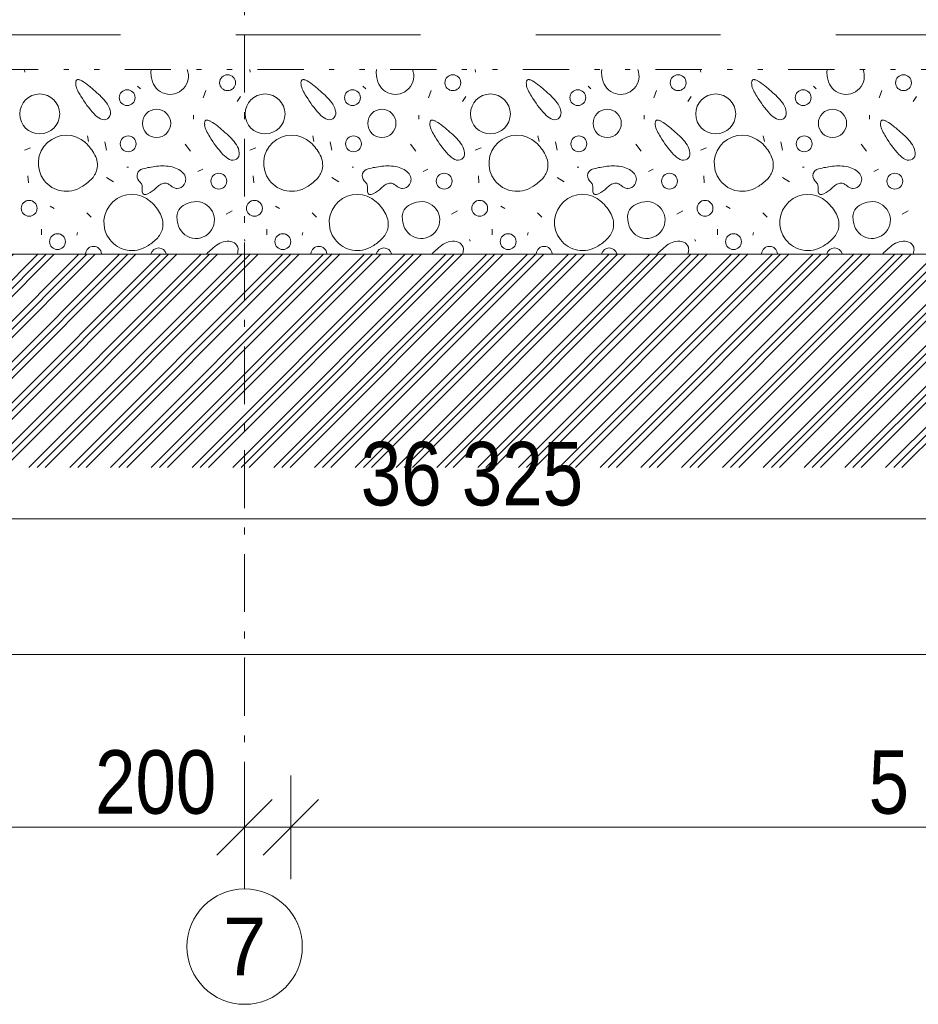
# Model space of a CAD drawing. Header units: millimetres. Extents: x -479461597 to -478645968, y -1101060132 to -1100898045.
# Tile 103 of 145: x -478975559 to -478971665, y -1101059971 to -1101055706. Entities that reach past the tile are written whole.
import ezdxf
from ezdxf.enums import TextEntityAlignment as Align

# ---------------------------------------------------------------- set-up
doc = ezdxf.new("R2010")
doc.units = ezdxf.units.MM
doc.header["$MEASUREMENT"] = 0
for name, pattern in [('Wipeout_Contour', [1000, 0, -1000]), ('Čerchovaná M', [450, 250, -85, 30, -85]), ('Čerchovaná se dvěma tečkami', [575, 200, -110, 22.5, -110, 22.5, -110]), ('Čárkovaná L', [1300, 800, -500])]:
    doc.linetypes.add(name, pattern=pattern)
for name, color, linetype in [('Bourané_2D prvky - vyplně', 7, 'Continuous'), ('Konstrukční síť', 7, 'Continuous'), ('Kóty - SP', 7, 'Continuous')]:
    doc.layers.add(name, color=color, linetype=linetype)
for name, color, linetype, lineweight, true_color in [('Bourané_2D prvky - vyplně_Pero_č.__40', 7, 'Continuous', 13, 0xc9ca94), ('Bourané_Konstrukce - základy výkop_Pero_č.__109', 7, 'Continuous', 13, 0x6da3d7), ('Konstrukční síť_Pero_č.__81', 7, 'Continuous', 13, 0xa8a8a8), ('Kóty - SP_Pero_č.__25', 7, 'Continuous', 13, 0x1a4f6e), ('Kóty - SP_Pero_č.__45', 7, 'Continuous', 13, 0x1a4f6e), ('Kóty - SP_Pero_č.__85', 7, 'Continuous', 13, 0x1a4f6e), ('Situace - terén HTU_Pero_č.__186', 7, 'Continuous', 20, 0x7b0011)]:
    doc.layers.add(name, color=color, linetype=linetype, lineweight=lineweight, true_color=true_color)
doc.layers.add('Konstrukce - základy podsyp_Pero_č.__96', color=124, linetype='Continuous', lineweight=13)
doc.layers.add('Konstrukční síť_Pero_č.__183', color=7, linetype='Continuous', lineweight=20)
doc.styles.add('GENERATED_STYLE_5', font='txt')
doc.styles.add('GENERATED_STYLE_7', font='txt')
doc.dimstyles.new('GENERATED_STYLE__1', dxfattribs={"dimtxt": 275, "dimasz": 228, "dimexe": 0.18, "dimexo": 400, "dimgap": 0.09, "dimtad": 1, "dimtih": 1, "dimtoh": 1, "dimdec": 0, "dimzin": 0, "dimdsep": 46, "dimtxsty": 'GENERATED_STYLE_5', "dimblk": 'ARROWHEAD_6', "dimblk1": 'ARROWHEAD_6', "dimblk2": 'ARROWHEAD_6', "dimcen": 0.09, "dimclrd": 256, "dimclre": 256, "dimclrt": 256, "dimazin": 0, "dimtfac": 1, "dimtdec": 4, "dimtmove": 0, "dimatfit": 3, "dimfxl": 1, "dimtolj": 1, "dimtzin": 0, "dimarcsym": 0})
doc.dimstyles.new('GENERATED_STYLE__5', dxfattribs={"dimtxt": 275, "dimasz": 228, "dimexe": 0.18, "dimexo": 0.0625, "dimgap": 0.09, "dimtad": 1, "dimtih": 1, "dimtoh": 1, "dimdec": 0, "dimzin": 0, "dimdsep": 46, "dimtxsty": 'GENERATED_STYLE_5', "dimblk": 'ARROWHEAD_6', "dimblk1": 'ARROWHEAD_6', "dimblk2": 'ARROWHEAD_6', "dimcen": 0.09, "dimclrd": 256, "dimclre": 256, "dimclrt": 256, "dimazin": 0, "dimtfac": 1, "dimtdec": 4, "dimtmove": 0, "dimatfit": 3, "dimfxl": 1, "dimtolj": 1, "dimtzin": 0, "dimarcsym": 0})

# ---------------------------------------------------------------- blocks, each defined once
blk = doc.blocks.new('*X114', base_point=(-479016584.6, -1101055471.5))
at = {"layer": 'Bourané_2D prvky - vyplně_Pero_č.__40', "color": 9, "linetype": 'Continuous', "lineweight": 13, "true_color": 0xc9ca94}
for p, q in [((-478975537.4, -1101055933.3), (-478975538.9, -1101055921.5)), ((-478974561.1, -1101055933.3), (-478974562.5, -1101055921.5)), ((-478973584.7, -1101055933.3), (-478973586.2, -1101055921.5)), ((-478972608.4, -1101055933.3), (-478972609.9, -1101055921.5)), ((-478975048.1, -1101055994.2), (-478975036.3, -1101056006)), ((-478974752.1, -1101056013.1), (-478974763.9, -1101056043.9)), ((-478974071.8, -1101055994.2), (-478974060, -1101056006)), ((-478973775.8, -1101056013.1), (-478973787.6, -1101056043.9)), ((-478973095.5, -1101055994.2), (-478973083.7, -1101056006)), ((-478972799.4, -1101056013.1), (-478972811.3, -1101056043.9)), ((-478972119.2, -1101055994.2), (-478972107.3, -1101056006)), ((-478971823.1, -1101056013.1), (-478971835, -1101056043.9)), ((-478974617.1, -1101056060.5), (-478974602.8, -1101056039.2)), ((-478973640.7, -1101056060.5), (-478973626.5, -1101056039.2)), ((-478972664.4, -1101056060.5), (-478972650.2, -1101056039.2)), ((-478971688.1, -1101056060.5), (-478971673.9, -1101056039.2)), ((-478974806.5, -1101056119.7), (-478974806.5, -1101056136.3)), ((-478973830.2, -1101056119.7), (-478973830.2, -1101056136.3)), ((-478972853.9, -1101056119.7), (-478972853.9, -1101056136.3)), ((-478971877.6, -1101056119.7), (-478971877.6, -1101056136.3)), ((-478975266.1, -1101056209.7), (-478975261.3, -1101056233.4)), ((-478975190.3, -1101056235.8), (-478975183.2, -1101056271.3)), ((-478974289.7, -1101056209.7), (-478974285, -1101056233.4)), ((-478974213.9, -1101056235.8), (-478974206.8, -1101056271.3)), ((-478973313.4, -1101056209.7), (-478973308.7, -1101056233.4)), ((-478973237.6, -1101056235.8), (-478973230.5, -1101056271.3)), ((-478972337.1, -1101056209.7), (-478972332.4, -1101056233.4)), ((-478972261.3, -1101056235.8), (-478972254.2, -1101056271.3)), ((-478975512.4, -1101056261.8), (-478975538.4, -1101056271.3)), ((-478974818.4, -1101056276), (-478974842.1, -1101056245.2)), ((-478974536.1, -1101056261.8), (-478974562.1, -1101056271.3)), ((-478973842.1, -1101056276), (-478973865.8, -1101056245.2)), ((-478973559.7, -1101056261.8), (-478973585.8, -1101056271.3)), ((-478972865.8, -1101056276), (-478972889.4, -1101056245.2)), ((-478972583.4, -1101056261.8), (-478972609.5, -1101056271.3)), ((-478971889.4, -1101056276), (-478971913.1, -1101056245.2)), ((-478975095.5, -1101056344.7), (-478975088.4, -1101056344.7)), ((-478974787.6, -1101056363.7), (-478974766.3, -1101056354.2)), ((-478974119.2, -1101056344.7), (-478974112.1, -1101056344.7)), ((-478973811.3, -1101056363.7), (-478973790, -1101056354.2)), ((-478973142.9, -1101056344.7), (-478973135.8, -1101056344.7)), ((-478972835, -1101056363.7), (-478972813.6, -1101056354.2)), ((-478972166.6, -1101056344.7), (-478972159.5, -1101056344.7)), ((-478971858.6, -1101056363.7), (-478971837.3, -1101056354.2)), ((-478975524, -1101056382.3), (-478975521.6, -1101056413.1)), ((-478975183.5, -1101056389.1), (-478975152.7, -1101056408)), ((-478974547.7, -1101056382.3), (-478974545.3, -1101056413.1)), ((-478974207.1, -1101056389.1), (-478974176.3, -1101056408)), ((-478973571.4, -1101056382.3), (-478973569, -1101056413.1)), ((-478973230.8, -1101056389.1), (-478973200, -1101056408)), ((-478972595.1, -1101056382.3), (-478972592.7, -1101056413.1)), ((-478972254.5, -1101056389.1), (-478972223.7, -1101056408)), ((-478975426.5, -1101056513.4), (-478975409.7, -1101056524.1)), ((-478974638, -1101056533.7), (-478974664, -1101056547.9)), ((-478974450.1, -1101056513.4), (-478974433.4, -1101056524.1)), ((-478973661.7, -1101056533.7), (-478973687.7, -1101056547.9)), ((-478973473.8, -1101056513.4), (-478973457.1, -1101056524.1)), ((-478972685.3, -1101056533.7), (-478972711.4, -1101056547.9)), ((-478972497.5, -1101056513.4), (-478972480.7, -1101056524.1)), ((-478971709, -1101056533.7), (-478971735.1, -1101056547.9)), ((-478975268.4, -1101056542.8), (-478975249.5, -1101056561.7)), ((-478974292.1, -1101056542.8), (-478974273.2, -1101056561.7)), ((-478973315.8, -1101056542.8), (-478973296.8, -1101056561.7)), ((-478972339.5, -1101056542.8), (-478972320.5, -1101056561.7)), ((-478975465, -1101056637.5), (-478975465, -1101056613.8)), ((-478974488.7, -1101056637.5), (-478974488.7, -1101056613.8)), ((-478973512.4, -1101056637.5), (-478973512.4, -1101056613.8)), ((-478972536.1, -1101056637.5), (-478972536.1, -1101056613.8)), ((-478975311.1, -1101056639.9), (-478975308.7, -1101056628.1)), ((-478974583.4, -1101056666), (-478974585.8, -1101056658.9)), ((-478974334.7, -1101056639.9), (-478974332.4, -1101056628.1)), ((-478973607.1, -1101056666), (-478973609.5, -1101056658.9)), ((-478973358.4, -1101056639.9), (-478973356.1, -1101056628.1)), ((-478972630.8, -1101056666), (-478972633.2, -1101056658.9)), ((-478972382.1, -1101056639.9), (-478972379.7, -1101056628.1))]:
    blk.add_line(p, q, dxfattribs=at)
for centre, radius in [((-478974658.4, -1101055979.2), 34.3), ((-478973682.1, -1101055979.2), 34.3), ((-478972705.7, -1101055979.2), 34.3), ((-478971729.4, -1101055979.2), 34.3), ((-478975472.2, -1101056114.2), 86.5), ((-478975093.3, -1101056043.7), 34.3), ((-478974495.9, -1101056114.2), 86.5), ((-478974117, -1101056043.7), 34.3), ((-478973519.5, -1101056114.2), 86.5), ((-478973140.7, -1101056043.7), 34.3), ((-478972543.2, -1101056114.2), 86.5), ((-478972164.4, -1101056043.7), 34.3), ((-478974966.2, -1101056155.2), 61.2), ((-478973989.9, -1101056155.2), 61.2), ((-478973013.5, -1101056155.2), 61.2), ((-478972037.2, -1101056155.2), 61.2), ((-478975089.2, -1101056244), 34.3), ((-478974112.9, -1101056244), 34.3), ((-478973136.5, -1101056244), 34.3), ((-478972160.2, -1101056244), 34.3), ((-478974696.2, -1101056405.7), 34.3), ((-478973719.9, -1101056405.7), 34.3), ((-478972743.5, -1101056405.7), 34.3), ((-478971767.2, -1101056405.7), 34.3), ((-478975518.4, -1101056523.1), 34.3), ((-478974542.1, -1101056523.1), 34.3), ((-478973565.8, -1101056523.1), 34.3), ((-478972589.5, -1101056523.1), 34.3), ((-478975395.2, -1101056667.4), 34.3), ((-478974418.9, -1101056667.4), 34.3), ((-478973442.6, -1101056667.4), 34.3), ((-478972466.3, -1101056667.4), 34.3)]:
    blk.add_circle(centre, radius, dxfattribs=at)
for centre, radius, start, end in [((-478974930.1, -1101055935.3), 60.4, 166.8265, 183.2347), ((-478974850.7, -1101055930.8), 140, 183.2095, 193.7302), ((-478974908, -1101055949.6), 79.9, 190.4282, 20.57), ((-478973953.8, -1101055935.3), 60.4, 166.8265, 183.2347), ((-478973874.3, -1101055930.8), 140, 183.2095, 193.7302), ((-478973931.7, -1101055949.6), 79.9, 190.4282, 20.57), ((-478972977.5, -1101055935.3), 60.4, 166.8265, 183.2347), ((-478972898, -1101055930.8), 140, 183.2095, 193.7302), ((-478972955.4, -1101055949.6), 79.9, 190.4282, 20.57), ((-478972001.2, -1101055935.3), 60.4, 166.8265, 183.2347), ((-478971921.7, -1101055930.8), 140, 183.2095, 193.7302), ((-478971979.1, -1101055949.6), 79.9, 190.4282, 20.57), ((-478975281.5, -1101055981), 35.1, 166.9916, 187.7906), ((-478975236.7, -1101055976.7), 80.1, 186.4296, 206.157), ((-478975303.7, -1101055976.1), 12.4, 144.5812, 165.7924), ((-478975307.2, -1101055973.7), 8.15, 116.4425, 143.7464), ((-478975306.7, -1101055975.3), 9.77, 91.5878, 115.1953), ((-478975306.4, -1101055983.4), 17.9, 76.2622, 91.634), ((-478975314, -1101056011.8), 47.3, 60.0923, 75.5611), ((-478975391.6, -1101056147.8), 203.9, 49.777, 60.2392), ((-478974305.2, -1101055981), 35.1, 166.9916, 187.7906), ((-478974260.4, -1101055976.7), 80.1, 186.4296, 206.157), ((-478974327.3, -1101055976.1), 12.4, 144.5812, 165.7924), ((-478974330.9, -1101055973.7), 8.15, 116.4425, 143.7464), ((-478974330.4, -1101055975.3), 9.77, 91.5878, 115.1953), ((-478974330.1, -1101055983.4), 17.9, 76.2622, 91.634), ((-478974337.7, -1101056011.8), 47.3, 60.0923, 75.5611), ((-478974415.3, -1101056147.8), 203.9, 49.777, 60.2392), ((-478973328.9, -1101055981), 35.1, 166.9916, 187.7906), ((-478973284.1, -1101055976.7), 80.1, 186.4296, 206.157), ((-478973351, -1101055976.1), 12.4, 144.5812, 165.7924), ((-478973354.6, -1101055973.7), 8.15, 116.4425, 143.7464), ((-478973354, -1101055975.3), 9.77, 91.5878, 115.1953), ((-478973353.8, -1101055983.4), 17.9, 76.2622, 91.634), ((-478973361.3, -1101056011.8), 47.3, 60.0923, 75.5611), ((-478973439, -1101056147.8), 203.9, 49.777, 60.2392), ((-478972352.6, -1101055981), 35.1, 166.9916, 187.7906), ((-478972307.7, -1101055976.7), 80.1, 186.4296, 206.157), ((-478972374.7, -1101055976.1), 12.4, 144.5812, 165.7924), ((-478972378.3, -1101055973.7), 8.15, 116.4425, 143.7464), ((-478972377.7, -1101055975.3), 9.77, 91.5878, 115.1953), ((-478972377.5, -1101055983.4), 17.9, 76.2622, 91.634), ((-478972385, -1101056011.8), 47.3, 60.0923, 75.5611), ((-478972462.7, -1101056147.8), 203.9, 49.777, 60.2392), ((-478975102.3, -1101055910), 230.1, 206.3304, 213.6244), ((-478975847.3, -1101056713.5), 930.2, 47.9748, 50.8493), ((-478975365.7, -1101056198), 225.2, 33.8343, 51.1866), ((-478974126, -1101055910), 230.1, 206.3304, 213.6244), ((-478974870.9, -1101056713.5), 930.2, 47.9748, 50.8493), ((-478974389.4, -1101056198), 225.2, 33.8343, 51.1866), ((-478973149.7, -1101055910), 230.1, 206.3304, 213.6244), ((-478973894.6, -1101056713.5), 930.2, 47.9748, 50.8493), ((-478973413, -1101056198), 225.2, 33.8343, 51.1866), ((-478972173.4, -1101055910), 230.1, 206.3304, 213.6244), ((-478972918.3, -1101056713.5), 930.2, 47.9748, 50.8493), ((-478972436.7, -1101056198), 225.2, 33.8343, 51.1866), ((-478974905.5, -1101055809.4), 450.4, 210.4057, 222.5965), ((-478973929.1, -1101055809.4), 450.4, 210.4057, 222.5965), ((-478972952.8, -1101055809.4), 450.4, 210.4057, 222.5965), ((-478971976.5, -1101055809.4), 450.4, 210.4057, 222.5965), ((-478975163.7, -1101056047.4), 99.3, 222.3712, 243.0633), ((-478975245.6, -1101056116), 79.8, 6.3813, 32.9796), ((-478975196, -1101056110.7), 30, 305.4921, 6.9034), ((-478974187.3, -1101056047.4), 99.3, 222.3712, 243.0633), ((-478974269.3, -1101056116), 79.8, 6.3813, 32.9796), ((-478974219.7, -1101056110.7), 30, 305.4921, 6.9034), ((-478973211, -1101056047.4), 99.3, 222.3712, 243.0633), ((-478973292.9, -1101056116), 79.8, 6.3813, 32.9796), ((-478973243.4, -1101056110.7), 30, 305.4921, 6.9034), ((-478972234.7, -1101056047.4), 99.3, 222.3712, 243.0633), ((-478972316.6, -1101056116), 79.8, 6.3813, 32.9796), ((-478972267.1, -1101056110.7), 30, 305.4921, 6.9034), ((-478975194.3, -1101056108.2), 31.2, 242.6052, 300.2402), ((-478974722.9, -1101056156.5), 35.1, 166.9916, 187.7906), ((-478974745, -1101056151.7), 12.4, 144.5812, 165.7924), ((-478974748.6, -1101056149.3), 8.15, 116.4425, 143.7464), ((-478974748.1, -1101056150.8), 9.77, 91.5878, 115.1953), ((-478974747.8, -1101056158.9), 17.9, 76.2622, 91.634), ((-478974755.4, -1101056187.3), 47.3, 60.0923, 75.5611), ((-478974833, -1101056323.4), 203.9, 49.777, 60.2392), ((-478974218, -1101056108.2), 31.2, 242.6052, 300.2402), ((-478973746.6, -1101056156.5), 35.1, 166.9916, 187.7906), ((-478973768.7, -1101056151.7), 12.4, 144.5812, 165.7924), ((-478973772.3, -1101056149.3), 8.15, 116.4425, 143.7464), ((-478973771.7, -1101056150.8), 9.77, 91.5878, 115.1953), ((-478973771.5, -1101056158.9), 17.9, 76.2622, 91.634), ((-478973779, -1101056187.3), 47.3, 60.0923, 75.5611), ((-478973856.7, -1101056323.4), 203.9, 49.777, 60.2392), ((-478973241.7, -1101056108.2), 31.2, 242.6052, 300.2402), ((-478972770.3, -1101056156.5), 35.1, 166.9916, 187.7906), ((-478972792.4, -1101056151.7), 12.4, 144.5812, 165.7924), ((-478972796, -1101056149.3), 8.15, 116.4425, 143.7464), ((-478972795.4, -1101056150.8), 9.77, 91.5878, 115.1953), ((-478972795.2, -1101056158.9), 17.9, 76.2622, 91.634), ((-478972802.7, -1101056187.3), 47.3, 60.0923, 75.5611), ((-478972880.4, -1101056323.4), 203.9, 49.777, 60.2392), ((-478972265.4, -1101056108.2), 31.2, 242.6052, 300.2402), ((-478971793.9, -1101056156.5), 35.1, 166.9916, 187.7906), ((-478971816.1, -1101056151.7), 12.4, 144.5812, 165.7924), ((-478971819.6, -1101056149.3), 8.15, 116.4425, 143.7464), ((-478971819.1, -1101056150.8), 9.77, 91.5878, 115.1953), ((-478971818.9, -1101056158.9), 17.9, 76.2622, 91.634), ((-478971826.4, -1101056187.3), 47.3, 60.0923, 75.5611), ((-478971904, -1101056323.4), 203.9, 49.777, 60.2392), ((-478974678.1, -1101056152.3), 80.1, 186.4296, 206.157), ((-478974543.7, -1101056085.5), 230.1, 206.3304, 213.6244), ((-478975288.6, -1101056889), 930.2, 47.9748, 50.8493), ((-478974807.1, -1101056373.5), 225.2, 33.8343, 51.1866), ((-478973701.8, -1101056152.3), 80.1, 186.4296, 206.157), ((-478973567.4, -1101056085.5), 230.1, 206.3304, 213.6244), ((-478974312.3, -1101056889), 930.2, 47.9748, 50.8493), ((-478973830.7, -1101056373.5), 225.2, 33.8343, 51.1866), ((-478972725.4, -1101056152.3), 80.1, 186.4296, 206.157), ((-478972591.1, -1101056085.5), 230.1, 206.3304, 213.6244), ((-478973336, -1101056889), 930.2, 47.9748, 50.8493), ((-478972854.4, -1101056373.5), 225.2, 33.8343, 51.1866), ((-478971749.1, -1101056152.3), 80.1, 186.4296, 206.157), ((-478971614.7, -1101056085.5), 230.1, 206.3304, 213.6244), ((-478972359.7, -1101056889), 930.2, 47.9748, 50.8493), ((-478971878.1, -1101056373.5), 225.2, 33.8343, 51.1866), ((-478975357, -1101056328), 121.6, 47.4454, 302.6151), ((-478975411.2, -1101056386), 201, 27.7394, 47.2569), ((-478974346.8, -1101055985), 450.4, 210.4057, 222.5965), ((-478974380.7, -1101056328), 121.6, 47.4454, 302.6151), ((-478974434.9, -1101056386), 201, 27.7394, 47.2569), ((-478973370.5, -1101055985), 450.4, 210.4057, 222.5965), ((-478973404.4, -1101056328), 121.6, 47.4454, 302.6151), ((-478973458.5, -1101056386), 201, 27.7394, 47.2569), ((-478972394.2, -1101055985), 450.4, 210.4057, 222.5965), ((-478972428.1, -1101056328), 121.6, 47.4454, 302.6151), ((-478972482.2, -1101056386), 201, 27.7394, 47.2569), ((-478971417.9, -1101055985), 450.4, 210.4057, 222.5965), ((-478974686.9, -1101056291.6), 79.8, 6.3813, 32.9796), ((-478974637.4, -1101056286.3), 30, 305.4921, 6.9034), ((-478973710.6, -1101056291.6), 79.8, 6.3813, 32.9796), ((-478973661.1, -1101056286.3), 30, 305.4921, 6.9034), ((-478972734.3, -1101056291.6), 79.8, 6.3813, 32.9796), ((-478972684.8, -1101056286.3), 30, 305.4921, 6.9034), ((-478971758, -1101056291.6), 79.8, 6.3813, 32.9796), ((-478971708.5, -1101056286.3), 30, 305.4921, 6.9034), ((-478975315.1, -1101056335.7), 92.5, 347.7666, 27.8507), ((-478974605, -1101056222.9), 99.3, 222.3712, 243.0633), ((-478974635.7, -1101056283.8), 31.2, 242.6052, 300.2402), ((-478974338.8, -1101056335.7), 92.5, 347.7666, 27.8507), ((-478973628.7, -1101056222.9), 99.3, 222.3712, 243.0633), ((-478973659.4, -1101056283.8), 31.2, 242.6052, 300.2402), ((-478973362.5, -1101056335.7), 92.5, 347.7666, 27.8507), ((-478972652.4, -1101056222.9), 99.3, 222.3712, 243.0633), ((-478972683.1, -1101056283.8), 31.2, 242.6052, 300.2402), ((-478972386.1, -1101056335.7), 92.5, 347.7666, 27.8507), ((-478971676.1, -1101056222.9), 99.3, 222.3712, 243.0633), ((-478971706.7, -1101056283.8), 31.2, 242.6052, 300.2402), ((-478975317.7, -1101056330.4), 96.3, 314.7779, 344.9961), ((-478975019.4, -1101056382.8), 31.5, 102.3324, 221.6658), ((-478974911.3, -1101056814.8), 476.8, 96.6259, 103.9434), ((-478974939.8, -1101056520.3), 181.1, 76.9848, 98.4191), ((-478974928.2, -1101056459.4), 119.2, 60.5831, 75.8236), ((-478974902.8, -1101056417), 69.8, 37.6475, 61.5974), ((-478974341.4, -1101056330.4), 96.3, 314.7779, 344.9961), ((-478974043.1, -1101056382.8), 31.5, 102.3324, 221.6658), ((-478973934.9, -1101056814.8), 476.8, 96.6259, 103.9434), ((-478973963.4, -1101056520.3), 181.1, 76.9848, 98.4191), ((-478973951.9, -1101056459.4), 119.2, 60.5831, 75.8236), ((-478973926.5, -1101056417), 69.8, 37.6475, 61.5974), ((-478973365.1, -1101056330.4), 96.3, 314.7779, 344.9961), ((-478973066.8, -1101056382.8), 31.5, 102.3324, 221.6658), ((-478972958.6, -1101056814.8), 476.8, 96.6259, 103.9434), ((-478972987.1, -1101056520.3), 181.1, 76.9848, 98.4191), ((-478972975.5, -1101056459.4), 119.2, 60.5831, 75.8236), ((-478972950.2, -1101056417), 69.8, 37.6475, 61.5974), ((-478972388.8, -1101056330.4), 96.3, 314.7779, 344.9961), ((-478972090.5, -1101056382.8), 31.5, 102.3324, 221.6658), ((-478971982.3, -1101056814.8), 476.8, 96.6259, 103.9434), ((-478972010.8, -1101056520.3), 181.1, 76.9848, 98.4191), ((-478971999.2, -1101056459.4), 119.2, 60.5831, 75.8236), ((-478971973.9, -1101056417), 69.8, 37.6475, 61.5974), ((-478975391, -1101056256.8), 200.1, 299.8029, 314.8134), ((-478975109.3, -1101056470.2), 93.8, 36.3442, 45.0506), ((-478974880.2, -1101056398.2), 40.4, 327.0376, 36.1209), ((-478974414.6, -1101056256.8), 200.1, 299.8029, 314.8134), ((-478974133, -1101056470.2), 93.8, 36.3442, 45.0506), ((-478973903.9, -1101056398.2), 40.4, 327.0376, 36.1209), ((-478973438.3, -1101056256.8), 200.1, 299.8029, 314.8134), ((-478973156.6, -1101056470.2), 93.8, 36.3442, 45.0506), ((-478972927.6, -1101056398.2), 40.4, 327.0376, 36.1209), ((-478972462, -1101056256.8), 200.1, 299.8029, 314.8134), ((-478972180.3, -1101056470.2), 93.8, 36.3442, 45.0506), ((-478971951.2, -1101056398.2), 40.4, 327.0376, 36.1209), ((-478975057.8, -1101056432.1), 29.8, 9.2485, 36.0448), ((-478974983.9, -1101056445.2), 45.1, 172.1101, 189.0874), ((-478975079.8, -1101056432.6), 51.7, 352.8034, 5.8388), ((-478975013.5, -1101056449.7), 15.1, 189.971, 219.9454), ((-478975058.6, -1101056344.4), 128.1, 295.4669, 314.5735), ((-478974860.6, -1101056550), 157.3, 125.1766, 133.3696), ((-478974928.1, -1101056453.4), 39.5, 96.3875, 125.8548), ((-478974930.8, -1101056445.6), 31.5, 62.2902, 93.1672), ((-478974959.5, -1101056498.6), 91.8, 52.6959, 61.7729), ((-478974841.9, -1101056343.4), 102.9, 232.9934, 240.456), ((-478974875.4, -1101056401.9), 35.6, 240.8322, 267.0065), ((-478974876.9, -1101056401.6), 35.8, 269.5174, 328.7918), ((-478974081.5, -1101056432.1), 29.8, 9.2485, 36.0448), ((-478974007.5, -1101056445.2), 45.1, 172.1101, 189.0874), ((-478974103.5, -1101056432.6), 51.7, 352.8034, 5.8388), ((-478974037.2, -1101056449.7), 15.1, 189.971, 219.9454), ((-478974082.3, -1101056344.4), 128.1, 295.4669, 314.5735), ((-478973884.3, -1101056550), 157.3, 125.1766, 133.3696), ((-478973951.8, -1101056453.4), 39.5, 96.3875, 125.8548), ((-478973954.4, -1101056445.6), 31.5, 62.2902, 93.1672), ((-478973983.2, -1101056498.6), 91.8, 52.6959, 61.7729), ((-478973865.6, -1101056343.4), 102.9, 232.9934, 240.456), ((-478973899, -1101056401.9), 35.6, 240.8322, 267.0065), ((-478973900.6, -1101056401.6), 35.8, 269.5174, 328.7918), ((-478973105.1, -1101056432.1), 29.8, 9.2485, 36.0448), ((-478973031.2, -1101056445.2), 45.1, 172.1101, 189.0874), ((-478973127.2, -1101056432.6), 51.7, 352.8034, 5.8388), ((-478973060.9, -1101056449.7), 15.1, 189.971, 219.9454), ((-478973105.9, -1101056344.4), 128.1, 295.4669, 314.5735), ((-478972908, -1101056550), 157.3, 125.1766, 133.3696), ((-478972975.5, -1101056453.4), 39.5, 96.3875, 125.8548), ((-478972978.1, -1101056445.6), 31.5, 62.2902, 93.1672), ((-478973006.9, -1101056498.6), 91.8, 52.6959, 61.7729), ((-478972889.3, -1101056343.4), 102.9, 232.9934, 240.456), ((-478972922.7, -1101056401.9), 35.6, 240.8322, 267.0065), ((-478972924.3, -1101056401.6), 35.8, 269.5174, 328.7918), ((-478972128.8, -1101056432.1), 29.8, 9.2485, 36.0448), ((-478972054.9, -1101056445.2), 45.1, 172.1101, 189.0874), ((-478972150.8, -1101056432.6), 51.7, 352.8034, 5.8388), ((-478972084.5, -1101056449.7), 15.1, 189.971, 219.9454), ((-478972129.6, -1101056344.4), 128.1, 295.4669, 314.5735), ((-478971931.7, -1101056550), 157.3, 125.1766, 133.3696), ((-478971999.1, -1101056453.4), 39.5, 96.3875, 125.8548), ((-478972001.8, -1101056445.6), 31.5, 62.2902, 93.1672), ((-478972030.5, -1101056498.6), 91.8, 52.6959, 61.7729), ((-478971913, -1101056343.4), 102.9, 232.9934, 240.456), ((-478971946.4, -1101056401.9), 35.6, 240.8322, 267.0065), ((-478971948, -1101056401.6), 35.8, 269.5174, 328.7918), ((-478975072.8, -1101056584.6), 121.6, 47.4454, 302.6151), ((-478975017.1, -1101056452.2), 10.8, 222.4728, 257.5463), ((-478975015.8, -1101056444.5), 18.5, 258.5237, 281.5295), ((-478975019.7, -1101056422.9), 40.5, 280.7953, 293.5363), ((-478975126.9, -1101056642.7), 201, 27.7394, 47.2569), ((-478974795.3, -1101056573.9), 79.9, 190.4282, 104.6294), ((-478974778.3, -1101056631.9), 140.5, 105.3821, 120.9077), ((-478974096.4, -1101056584.6), 121.6, 47.4454, 302.6151), ((-478974040.8, -1101056452.2), 10.8, 222.4728, 257.5463), ((-478974039.5, -1101056444.5), 18.5, 258.5237, 281.5295), ((-478974043.3, -1101056422.9), 40.5, 280.7953, 293.5363), ((-478974150.6, -1101056642.7), 201, 27.7394, 47.2569), ((-478973819, -1101056573.9), 79.9, 190.4282, 104.6294), ((-478973801.9, -1101056631.9), 140.5, 105.3821, 120.9077), ((-478973120.1, -1101056584.6), 121.6, 47.4454, 302.6151), ((-478973064.5, -1101056452.2), 10.8, 222.4728, 257.5463), ((-478973063.1, -1101056444.5), 18.5, 258.5237, 281.5295), ((-478973067, -1101056422.9), 40.5, 280.7953, 293.5363), ((-478973174.3, -1101056642.7), 201, 27.7394, 47.2569), ((-478972842.7, -1101056573.9), 79.9, 190.4282, 104.6294), ((-478972825.6, -1101056631.9), 140.5, 105.3821, 120.9077), ((-478972143.8, -1101056584.6), 121.6, 47.4454, 302.6151), ((-478972088.2, -1101056452.2), 10.8, 222.4728, 257.5463), ((-478972086.8, -1101056444.5), 18.5, 258.5237, 281.5295), ((-478972090.7, -1101056422.9), 40.5, 280.7953, 293.5363), ((-478972198, -1101056642.7), 201, 27.7394, 47.2569), ((-478971866.4, -1101056573.9), 79.9, 190.4282, 104.6294), ((-478971849.3, -1101056631.9), 140.5, 105.3821, 120.9077), ((-478974817.4, -1101056559.5), 60.4, 159.3574, 183.2347), ((-478974820.8, -1101056561.2), 57.9, 120.7918, 156.6671), ((-478973841.1, -1101056559.5), 60.4, 159.3574, 183.2347), ((-478973844.4, -1101056561.2), 57.9, 120.7918, 156.6671), ((-478972864.8, -1101056559.5), 60.4, 159.3574, 183.2347), ((-478972868.1, -1101056561.2), 57.9, 120.7918, 156.6671), ((-478971888.5, -1101056559.5), 60.4, 159.3574, 183.2347), ((-478971891.8, -1101056561.2), 57.9, 120.7918, 156.6671), ((-478975030.8, -1101056592.3), 92.5, 347.7666, 27.8507), ((-478974738, -1101056555.1), 140, 183.2095, 193.7302), ((-478974054.5, -1101056592.3), 92.5, 347.7666, 27.8507), ((-478973761.6, -1101056555.1), 140, 183.2095, 193.7302), ((-478973078.2, -1101056592.3), 92.5, 347.7666, 27.8507), ((-478972785.3, -1101056555.1), 140, 183.2095, 193.7302), ((-478972101.9, -1101056592.3), 92.5, 347.7666, 27.8507), ((-478971809, -1101056555.1), 140, 183.2095, 193.7302), ((-478975033.5, -1101056587), 96.3, 314.7779, 344.9961), ((-478974057.2, -1101056587), 96.3, 314.7779, 344.9961), ((-478973080.8, -1101056587), 96.3, 314.7779, 344.9961), ((-478972104.5, -1101056587), 96.3, 314.7779, 344.9961), ((-478975106.7, -1101056513.4), 200.1, 299.8029, 314.8134), ((-478974652.9, -1101056751.3), 86.5, 100.496, 122.8825), ((-478974657.6, -1101056725.7), 60.4, 68.6646, 100.5486), ((-478974130.4, -1101056513.4), 200.1, 299.8029, 314.8134), ((-478973676.6, -1101056751.3), 86.5, 100.496, 122.8825), ((-478973681.3, -1101056725.7), 60.4, 68.6646, 100.5486), ((-478973154.1, -1101056513.4), 200.1, 299.8029, 314.8134), ((-478972700.2, -1101056751.3), 86.5, 100.496, 122.8825), ((-478972704.9, -1101056725.7), 60.4, 68.6646, 100.5486), ((-478972177.7, -1101056513.4), 200.1, 299.8029, 314.8134), ((-478971723.9, -1101056751.3), 86.5, 100.496, 122.8825), ((-478971728.6, -1101056725.7), 60.4, 68.6646, 100.5486), ((-478975239.1, -1101056722.4), 34.3, 3.5573, 176.4505), ((-478974957.4, -1101056729.3), 34.3, 15.3966, 164.6112), ((-478974560.6, -1101056898.8), 259.5, 129.9016, 136.5088), ((-478974587.5, -1101056852.7), 207.1, 122.8427, 132.3696), ((-478974648.8, -1101056703.5), 36.5, 19.3509, 68.7902), ((-478974649, -1101056702.2), 36.2, 341.8983, 17.4009), ((-478974262.8, -1101056722.4), 34.3, 3.6693, 176.3386), ((-478973981.1, -1101056729.3), 34.3, 15.5125, 164.4953), ((-478973584.3, -1101056898.8), 259.5, 129.9016, 136.4884), ((-478973611.2, -1101056852.7), 207.1, 122.8427, 132.3696), ((-478973672.5, -1101056703.5), 36.5, 19.3509, 68.7902), ((-478973672.6, -1101056702.2), 36.2, 341.8983, 17.4009), ((-478973286.5, -1101056722.4), 34.3, 3.7812, 176.2267), ((-478973004.8, -1101056729.3), 34.3, 15.6285, 164.3794), ((-478972607.9, -1101056898.8), 259.5, 129.9016, 136.4681), ((-478972634.9, -1101056852.7), 207.1, 122.8427, 132.3696), ((-478972696.2, -1101056703.5), 36.5, 19.3509, 68.7902), ((-478972696.3, -1101056702.2), 36.2, 341.8983, 17.4009), ((-478972310.2, -1101056722.4), 34.3, 3.8932, 176.1147), ((-478972028.5, -1101056729.3), 34.3, 15.7445, 164.2633), ((-478971631.6, -1101056898.8), 259.5, 129.9016, 136.4477), ((-478971658.6, -1101056852.7), 207.1, 122.8427, 132.3696), ((-478971719.8, -1101056703.5), 36.5, 19.3509, 68.7902), ((-478971720, -1101056702.2), 36.2, 341.8983, 17.4009), ((-478974679.6, -1101056691.2), 68.8, 335.0769, 341.1053), ((-478973703.3, -1101056691.2), 68.8, 335.1383, 341.1053), ((-478972727, -1101056691.2), 68.8, 335.1997, 341.1053), ((-478971750.6, -1101056691.2), 68.8, 335.2611, 341.1053)]:
    blk.add_arc(centre, radius, start, end, dxfattribs=at)
blk = doc.blocks.new('výplň_3_4', base_point=(-479016584.6, -1101055471.5))
at = {"color": 254, "linetype": 'Wipeout_Contour', "lineweight": 0, "ltscale": 8405097351.731508}
blk.add_wipeout([(-479029177.2, -1101056721.4), (-478991622, -1101056721.4), (-478955191.5, -1101056718.9), (-478954585.1, -1101056621.5), (-478954235.1, -1101056271.5), (-478954235.1, -1101055921.5), (-479029177.2, -1101055921.5)], dxfattribs=at).dxf.layer = 'Bourané_2D prvky - vyplně'
at = {"layer": 'Bourané_2D prvky - vyplně_Pero_č.__40', "color": 9, "linetype": 'Continuous', "lineweight": 13, "true_color": 0xc9ca94}
blk.add_blockref('*X114', (-479016584.6, -1101055471.5), dxfattribs=at)
blk = doc.blocks.new('Standardní značka sítě[23]_4', base_point=(-478974584.599409, -1101048471.493435))
at = {"layer": 'Konstrukční síť_Pero_č.__183', "color": 7, "linetype": 'Continuous', "lineweight": 20}
blk.add_circle((-478974584.599409, -1101059721.493435), 250, dxfattribs=at)
at = {"layer": 'Konstrukční síť_Pero_č.__81', "color": 253, "linetype": 'Čerchovaná M', "lineweight": 13, "true_color": 0xa8a8a8}
for p, q in [((-478974584.599409, -1101049471.493435), (-478974584.599409, -1101058471.493435)), ((-478974584.599409, -1101058471.493435), (-478974584.599409, -1101059471.493435))]:
    blk.add_line(p, q, dxfattribs=at)
blk.add_point((-478974584.599409, -1101058471.493435), dxfattribs=at)
blk.add_point((-478974584.599409, -1101058471.493435), dxfattribs=at)
at = {"layer": 'Konstrukční síť_Pero_č.__183', "color": 7, "lineweight": 20, "style": 'GENERATED_STYLE_7'}
blk.add_attdef('AC_MarkerText_1', text='', height=250, rotation=360, dxfattribs=at).set_placement((-478974584.599409, -1101059721.493288), align=Align.MIDDLE_CENTER)
blk = doc.blocks.new('*D148', base_point=(-479016584.6, -1101055471.5))
at = {"layer": 'Kóty - SP_Pero_č.__45', "color": 146, "linetype": 'Continuous', "lineweight": 13, "true_color": 0x1a4f6e}
for p, q in [((-479029125.5, -1101058336.4), (-479029365.5, -1101058576.4)), ((-478952255.1, -1101058576.4), (-478952015.1, -1101058336.4))]:
    blk.add_line(p, q, dxfattribs=at)
at = {"layer": 'Kóty - SP_Pero_č.__85', "color": 146, "linetype": 'Continuous', "lineweight": 13, "true_color": 0x1a4f6e}
for p, q in [((-478952135.1, -1101058681.4), (-478952135.1, -1101058056.4)), ((-479029245.5, -1101058856.4), (-479029245.5, -1101058231.4)), ((-479029425.5, -1101058456.4), (-479029245.5, -1101058456.4)), ((-479029245.5, -1101058456.4), (-478952135.1, -1101058456.4)), ((-478952135.1, -1101058456.4), (-478951955.1, -1101058456.4))]:
    blk.add_line(p, q, dxfattribs=at)
at = {"layer": 'Kóty - SP_Pero_č.__25', "color": 146, "lineweight": 13, "true_color": 0x1a4f6e, "insert": (-478991174.3, -1101058401.4), "char_height": 275, "attachment_point": 7, "style": 'GENERATED_STYLE_5'}
blk.add_mtext('\\A1;{\\pql;\\fArial Narrow|b0|i0|c238|p34;77\xa0110}', dxfattribs=at)
blk = doc.blocks.new('ARROWHEAD_6')
at = {"color": 0, "linetype": 'Continuous', "lineweight": 0}
for p, q in [((-0.5, -0.5), (0.5, 0.5)), ((0, 0), (-1, 0))]:
    blk.add_line(p, q, dxfattribs=at)
blk = doc.blocks.new('*D150', base_point=(-479016584.6, -1101055471.5))
at = {"layer": 'Kóty - SP_Pero_č.__45', "color": 146, "linetype": 'Continuous', "lineweight": 13, "true_color": 0x1a4f6e}
for p, q in [((-479027965.3, -1101057749), (-479028205.3, -1101057989)), ((-478991639.8, -1101057749), (-478991879.8, -1101057989))]:
    blk.add_line(p, q, dxfattribs=at)
at = {"layer": 'Kóty - SP_Pero_č.__85', "color": 146, "linetype": 'Continuous', "lineweight": 13, "true_color": 0x1a4f6e}
for p, q in [((-478991759.8, -1101058094), (-478991759.8, -1101057469)), ((-479028085.3, -1101057869), (-478991759.8, -1101057869)), ((-478991759.8, -1101057869), (-478955435.1, -1101057869))]:
    blk.add_line(p, q, dxfattribs=at)
at = {"layer": 'Kóty - SP_Pero_č.__25', "color": 146, "lineweight": 13, "true_color": 0x1a4f6e, "insert": (-479010406.6, -1101057814), "char_height": 275, "attachment_point": 7, "style": 'GENERATED_STYLE_5'}
blk.add_mtext('\\A1;{\\pql;\\fArial Narrow|b0|i0|c238|p34;36\xa0326}', dxfattribs=at)
blk = doc.blocks.new('*D151', base_point=(-479016584.6, -1101055471.5))
at = {"layer": 'Kóty - SP_Pero_č.__45', "color": 146, "linetype": 'Continuous', "lineweight": 13, "true_color": 0x1a4f6e}
for p, q in [((-478991639.8, -1101057749), (-478991879.8, -1101057989)), ((-478955315.1, -1101057749), (-478955555.1, -1101057989))]:
    blk.add_line(p, q, dxfattribs=at)
at = {"layer": 'Kóty - SP_Pero_č.__85', "color": 146, "linetype": 'Continuous', "lineweight": 13, "true_color": 0x1a4f6e}
blk.add_line((-478991759.8, -1101057869), (-478955435.1, -1101057869), dxfattribs=at)
at = {"layer": 'Kóty - SP_Pero_č.__25', "color": 146, "lineweight": 13, "true_color": 0x1a4f6e, "insert": (-478974081.4, -1101057814), "char_height": 275, "attachment_point": 7, "style": 'GENERATED_STYLE_5'}
blk.add_mtext('\\A1;{\\pql;\\fArial Narrow|b0|i0|c238|p34;36\xa0325}', dxfattribs=at)
blk = doc.blocks.new('*D152', base_point=(-479016584.6, -1101055471.5))
at = {"layer": 'Kóty - SP_Pero_č.__45', "color": 146, "linetype": 'Continuous', "lineweight": 13, "true_color": 0x1a4f6e}
for p, q in [((-478955315.1, -1101057749), (-478955555.1, -1101057989)), ((-478952255.1, -1101057989), (-478952015.1, -1101057749))]:
    blk.add_line(p, q, dxfattribs=at)
at = {"layer": 'Kóty - SP_Pero_č.__85', "color": 146, "linetype": 'Continuous', "lineweight": 13, "true_color": 0x1a4f6e}
for p, q in [((-478955435.1, -1101058094), (-478955435.1, -1101057469)), ((-478952135.1, -1101058094), (-478952135.1, -1101057469)), ((-478991759.8, -1101057869), (-478955435.1, -1101057869)), ((-478955435.1, -1101057869), (-478952135.1, -1101057869)), ((-478952135.1, -1101057869), (-478951955.1, -1101057869))]:
    blk.add_line(p, q, dxfattribs=at)
at = {"layer": 'Kóty - SP_Pero_č.__25', "color": 146, "lineweight": 13, "true_color": 0x1a4f6e, "insert": (-478954181.1, -1101057814), "char_height": 275, "attachment_point": 7, "style": 'GENERATED_STYLE_5'}
blk.add_mtext('\\A1;{\\pql;\\fArial Narrow|b0|i0|c238|p34;3\xa0300}', dxfattribs=at)
blk = doc.blocks.new('*D166', base_point=(-479016584.6, -1101055471.5))
at = {"layer": 'Kóty - SP_Pero_č.__45', "color": 146, "linetype": 'Continuous', "lineweight": 13, "true_color": 0x1a4f6e}
for p, q in [((-478980464.6, -1101059084.7), (-478980704.6, -1101059324.7)), ((-478974464.6, -1101059084.7), (-478974704.6, -1101059324.7))]:
    blk.add_line(p, q, dxfattribs=at)
at = {"layer": 'Kóty - SP_Pero_č.__85', "color": 146, "linetype": 'Continuous', "lineweight": 13, "true_color": 0x1a4f6e}
for p, q in [((-478980584.6, -1101059429.7), (-478980584.6, -1101058979.7)), ((-478974584.6, -1101059429.7), (-478974584.6, -1101058979.7)), ((-478980584.6, -1101059204.7), (-478974584.6, -1101059204.7))]:
    blk.add_line(p, q, dxfattribs=at)
at = {"layer": 'Kóty - SP_Pero_č.__25', "color": 146, "lineweight": 13, "true_color": 0x1a4f6e, "char_height": 275, "attachment_point": 7, "style": 'GENERATED_STYLE_5'}
for s, insert in [('\\A1;{\\pql;\\fArial Narrow|b0|i0|c238|p34;6\xa0000}', (-478978244.6, -1101059149.7)), ('\\A1;{\\pql;\\fArial Narrow|b0|i0|c238|p34;200}', (-478975232.6, -1101059149.7))]:
    blk.add_mtext(s, dxfattribs=dict(at, insert=insert))
blk = doc.blocks.new('*D167', base_point=(-479016584.6, -1101055471.5))
at = {"layer": 'Kóty - SP_Pero_č.__45', "color": 146, "linetype": 'Continuous', "lineweight": 13, "true_color": 0x1a4f6e}
for p, q in [((-478974464.6, -1101059084.7), (-478974704.6, -1101059324.7)), ((-478974264.6, -1101059084.7), (-478974504.6, -1101059324.7))]:
    blk.add_line(p, q, dxfattribs=at)
at = {"layer": 'Kóty - SP_Pero_č.__85', "color": 146, "linetype": 'Continuous', "lineweight": 13, "true_color": 0x1a4f6e}
for p, q in [((-478974584.6, -1101059429.7), (-478974584.6, -1101058979.7)), ((-478974384.6, -1101059429.7), (-478974384.6, -1101058979.7)), ((-478974584.6, -1101059204.7), (-478974384.6, -1101059204.7))]:
    blk.add_line(p, q, dxfattribs=at)
blk = doc.blocks.new('*D168', base_point=(-479016584.6, -1101055471.5))
at = {"layer": 'Kóty - SP_Pero_č.__45', "color": 146, "linetype": 'Continuous', "lineweight": 13, "true_color": 0x1a4f6e}
for p, q in [((-478974264.6, -1101059084.7), (-478974504.6, -1101059324.7)), ((-478968464.6, -1101059084.7), (-478968704.6, -1101059324.7))]:
    blk.add_line(p, q, dxfattribs=at)
at = {"layer": 'Kóty - SP_Pero_č.__85', "color": 146, "linetype": 'Continuous', "lineweight": 13, "true_color": 0x1a4f6e}
for p, q in [((-478974384.6, -1101059429.7), (-478974384.6, -1101058979.7)), ((-478968584.6, -1101059429.7), (-478968584.6, -1101058979.7)), ((-478974384.6, -1101059204.7), (-478968584.6, -1101059204.7))]:
    blk.add_line(p, q, dxfattribs=at)
at = {"layer": 'Kóty - SP_Pero_č.__25', "color": 146, "lineweight": 13, "true_color": 0x1a4f6e, "insert": (-478971880.6, -1101059149.7), "char_height": 275, "attachment_point": 7, "style": 'GENERATED_STYLE_5'}
blk.add_mtext('\\A1;{\\pql;\\fArial Narrow|b0|i0|c238|p34;5\xa0800}', dxfattribs=at)

msp = doc.modelspace()

# ---------------------------------------------------------------- block references
at = {"layer": 'Bourané_2D prvky - vyplně_Pero_č.__40', "color": 9, "linetype": 'Continuous', "lineweight": 13, "true_color": 0xc9ca94}
msp.add_blockref('výplň_3_4', (-479016584.6, -1101055471.5), dxfattribs=at)

# ---------------------------------------------------------------- dimensions: what is measured, and where the dimension line sits
at = {"layer": 'Kóty - SP', "color": 146, "linetype": 'Continuous', "lineweight": 13, "true_color": 0x1a4f6e}
for base, p1, p2, picture, middle in [((-478974584.6, -1101059204.7), (-478980584.6, -1101059204.7), (-478974584.6, -1101059204.7), '*D166', (-478977772.2, -1101059012.2)), ((-478968584.6, -1101059204.7), (-478974384.6, -1101059204.7), (-478968584.6, -1101059204.7), '*D168', (-478971408.2, -1101059012.2)), ((-478974384.6, -1101059204.7), (-478974584.6, -1101059204.7), (-478974384.6, -1101059204.7), '*D167', (-478974918.1, -1101059012.2))]:
    dim = msp.add_linear_dim(base=base, p1=p1, p2=p2, dimstyle='GENERATED_STYLE__5', dxfattribs=at)
    dim.commit()
    dim.dimension.update_dxf_attribs({"geometry": picture, "text_midpoint": middle, "dimtype": 160})

# ---------------------------------------------------------------- next in the draw order: wipeouts: each hides what was drawn before it
at = {"color": 254, "linetype": 'Wipeout_Contour', "lineweight": 0, "ltscale": 26416046955.85198}
msp.add_wipeout([(-479029245.6, -1101056721.4), (-479028326.9, -1101056724.1), (-479028232.2, -1101057068.5), (-479028085.4, -1101057068.5), (-479027937.9, -1101057068.5), (-479027843.6, -1101056725.6), (-478992001.4, -1101056723.5), (-478991905.9, -1101057071), (-478991608, -1101057071), (-478991512.4, -1101056723.4), (-478955677.4, -1101056721.4), (-478955582.7, -1101057071.5), (-478955424.3, -1101057071.5), (-478955288.5, -1101057071.5), (-478955190.8, -1101056714.9), (-478952675.9, -1101056637.8), (-478952135.1, -1101056621.5), (-478952135.1, -1101055771.5), (-478951119.9, -1101054324.9), (-478943743.3, -1101054992.4), (-478943743.5, -1101057647.8), (-479029245.7, -1101057641.8)], dxfattribs=at).dxf.layer = 'Bourané_2D prvky - vyplně'

# ---------------------------------------------------------------- next in the draw order: hatches: boundary and pattern name
at = {"layer": 'Bourané_2D prvky - vyplně_Pero_č.__40', "linetype": 'Continuous', "lineweight": 13, "true_color": 0xc9ca94}
h = msp.add_hatch(dxfattribs=at)
h.set_pattern_fill('Zemina___původní_0004', color=9, style=0, pattern_type=2)
h.set_pattern_definition([(45, (-479016584.6, -1101055471.49), (-88.38835, 88.38835), []), (45, (-479016602.28, -1101055453.82), (-88.38835, 88.38835), []), (45, (-479016619.95, -1101055436.14), (-88.38835, 88.38835), [])])
h.paths.add_polyline_path([(-479029245.6, -1101056721.4), (-479028326.9, -1101056724.1), (-479028232.2, -1101057068.5), (-479028085.4, -1101057068.5), (-479027937.9, -1101057068.5), (-479027843.6, -1101056725.6), (-478992001.4, -1101056723.5), (-478991905.9, -1101057071), (-478991608, -1101057071), (-478991512.4, -1101056723.4), (-478955677.4, -1101056721.4), (-478955582.7, -1101057071.5), (-478955424.3, -1101057071.5), (-478955288.5, -1101057071.5), (-478955190.8, -1101056714.9), (-478952675.9, -1101056637.8), (-478952135.1, -1101056621.5), (-478952135.1, -1101055771.5), (-478951119.9, -1101054324.9), (-478943743.3, -1101054992.4), (-478943743.5, -1101057647.8), (-479029245.7, -1101057641.8)])

# ---------------------------------------------------------------- next in the draw order: linework, layer by layer
at = {"layer": 'Bourané_Konstrukce - základy výkop_Pero_č.__109', "color": 153, "linetype": 'Continuous', "lineweight": 13, "true_color": 0x6da3d7}
msp.add_line((-478955677.4, -1101056721.4), (-479029245.6, -1101056721.4), dxfattribs=at)
at = {"layer": 'Konstrukce - základy podsyp_Pero_č.__96', "color": 124, "linetype": 'Čerchovaná se dvěma tečkami', "lineweight": 13}
msp.add_line((-479029153.6, -1101055921.5), (-478954203.1, -1101055921.5), dxfattribs=at)
at = {"layer": 'Situace - terén HTU_Pero_č.__186', "color": 246, "linetype": 'Čárkovaná L', "lineweight": 20, "true_color": 0x7b0011}
msp.add_line((-479029222.6, -1101055771.5), (-478952135.1, -1101055771.5), dxfattribs=at)

# ---------------------------------------------------------------- next in the draw order: block references
at = {"layer": 'Konstrukční síť', "color": 7, "linetype": 'Continuous', "lineweight": 20}
msp.add_blockref('Standardní značka sítě[23]_4', (-478974584.6, -1101048471.5), dxfattribs=at).add_auto_attribs({'AC_MarkerText_1': '7'})

# ---------------------------------------------------------------- next in the draw order: dimensions: what is measured, and where the dimension line sits
at = {"layer": 'Kóty - SP', "color": 146, "linetype": 'Continuous', "lineweight": 13, "true_color": 0x1a4f6e}
for base, p1, p2, picture, middle in [((-478952135.1, -1101058456.4), (-479029245.5, -1101058760.3), (-478952135.1, -1101055771.5), '*D148', (-478990597.1, -1101058263.9)), ((-478952135.1, -1101057869), (-478955435.1, -1101057180), (-478952135.1, -1101055771.5), '*D152', (-478953708.7, -1101057676.5)), ((-478991759.7659, -1101057869.0395), (-479028085.3466, -1101057179.9707), (-478991759.7659, -1101057181.8158), '*D150', (-479009829.3808, -1101057676.5395)), ((-478955435.1, -1101057869), (-478991759.8, -1101057181.8), (-478955435.1, -1101057180), '*D151', (-478973504.3, -1101057676.5))]:
    dim = msp.add_linear_dim(base=base, p1=p1, p2=p2, dimstyle='GENERATED_STYLE__1', dxfattribs=at)
    dim.commit()
    dim.dimension.update_dxf_attribs({"geometry": picture, "text_midpoint": middle, "dimtype": 160})

doc.saveas('drawing.dxf')
